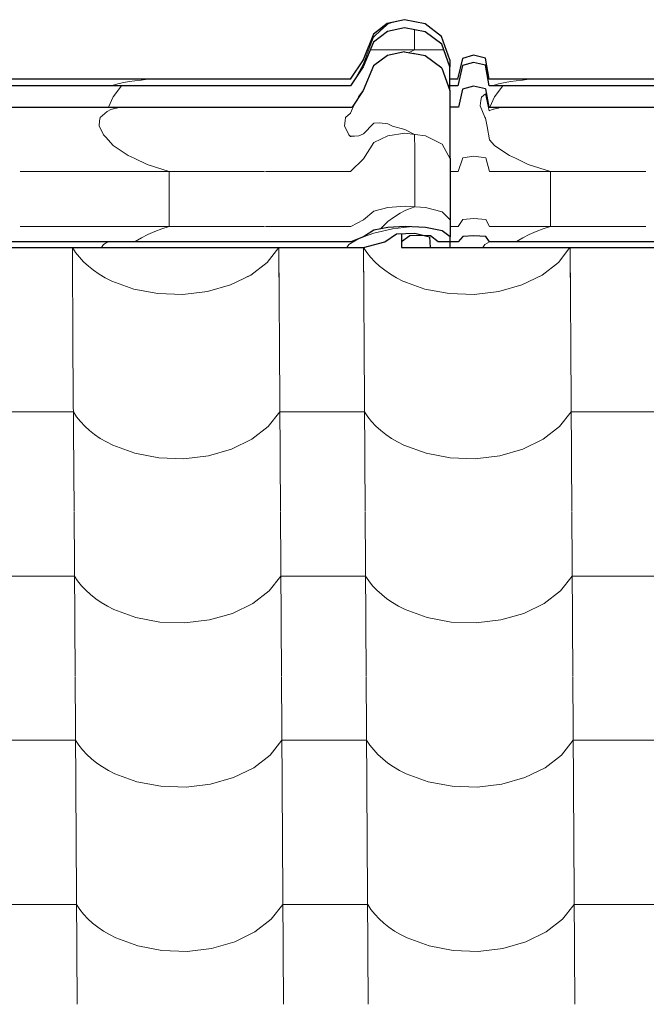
# Model space of a CAD drawing. Header units: millimetres. Extents: x -29001 to 109416, y -1251 to 13451.
# Tile 87 of 163: x -12736 to -12381, y 10428 to 10985. Entities that reach past the tile are written whole.
import ezdxf

# ---------------------------------------------------------------- set-up
doc = ezdxf.new("R2010")
doc.units = ezdxf.units.MM
doc.header["$MEASUREMENT"] = 0
for name, color, linetype in [('POHLED JIŽNÍ_1_Konstrukce - nosné', 7, 'Continuous'), ('POHLED JIŽNÍ_1_Nové_Konstrukce - krov', 7, 'Continuous'), ('POHLED JIŽNÍ_1_Nové_Konstrukce - střechy a skořepiny', 7, 'Continuous'), ('POHLED JIŽNÍ_1_Nové_Výplně - Povrchové', 7, 'Continuous')]:
    doc.layers.add(name, color=color, linetype=linetype)

# ---------------------------------------------------------------- blocks, each defined once
blk = doc.blocks.new('*X1', base_point=(-31394.74, -25864.88))
at = {"layer": 'POHLED JIŽNÍ_1_Nové_Výplně - Povrchové', "color": 21, "linetype": 'Continuous', "lineweight": 20, "true_color": 0xffaaaa}
for p, q in [((-12706.13, 10856.09), (-12705.78, 10799.61)), ((-12706.11, 10856.09), (-12704.29, 10853.33)), ((-12704.29, 10853.33), (-12702.15, 10850.64)), ((-12595.78, 10847.74), (-12589.19, 10856.09)), ((-12589.17, 10856.09), (-12588.81, 10799.61)), ((-12541.13, 10856.13), (-12540.78, 10799.61)), ((-12541.13, 10856.13), (-12539.29, 10853.33)), ((-12539.29, 10853.33), (-12537.15, 10850.64)), ((-12430.78, 10847.74), (-12424.2, 10856.09)), ((-12424.17, 10856.09), (-12423.81, 10799.61)), ((-12702.15, 10850.64), (-12699.73, 10848.05)), ((-12699.73, 10848.05), (-12697.03, 10845.59)), ((-12605.05, 10840.57), (-12595.78, 10847.74)), ((-12537.15, 10850.64), (-12534.73, 10848.05)), ((-12534.73, 10848.05), (-12532.03, 10845.59)), ((-12440.05, 10840.57), (-12430.78, 10847.74)), ((-12697.03, 10845.59), (-12694.07, 10843.26)), ((-12694.07, 10843.26), (-12690.88, 10841.08)), ((-12690.88, 10841.08), (-12687.45, 10839.06)), ((-12616.49, 10834.98), (-12605.05, 10840.57)), ((-12532.03, 10845.59), (-12529.08, 10843.26)), ((-12529.08, 10843.26), (-12525.88, 10841.08)), ((-12525.88, 10841.08), (-12522.45, 10839.06)), ((-12451.49, 10834.98), (-12440.05, 10840.57)), ((-12687.45, 10839.06), (-12683.82, 10837.21)), ((-12683.82, 10837.21), (-12671.35, 10832.64)), ((-12629.52, 10831.25), (-12616.49, 10834.98)), ((-12522.45, 10839.06), (-12518.82, 10837.21)), ((-12518.82, 10837.21), (-12506.35, 10832.64)), ((-12464.53, 10831.25), (-12451.49, 10834.98)), ((-12671.35, 10832.64), (-12657.67, 10830.05)), ((-12657.67, 10830.05), (-12643.49, 10829.58)), ((-12643.49, 10829.58), (-12629.52, 10831.25)), ((-12506.35, 10832.64), (-12492.67, 10830.05)), ((-12492.67, 10830.05), (-12478.49, 10829.58)), ((-12478.49, 10829.58), (-12464.53, 10831.25)), ((-12705.77, 10799.27), (-12705.19, 10706.6)), ((-12588.81, 10799.27), (-12588.23, 10706.6)), ((-12540.78, 10799.27), (-12540.2, 10706.6)), ((-12423.81, 10799.27), (-12423.23, 10706.6)), ((-12729.56, 10763.12), (-12753.58, 10763.12)), ((-12705.55, 10763.12), (-12729.56, 10763.12)), ((-12705.55, 10763.12), (-12703.71, 10760.33)), ((-12595.2, 10754.73), (-12588.58, 10763.12)), ((-12564.57, 10763.12), (-12588.58, 10763.12)), ((-12540.55, 10763.12), (-12564.57, 10763.12)), ((-12540.55, 10763.12), (-12538.71, 10760.33)), ((-12430.2, 10754.73), (-12423.59, 10763.12)), ((-12399.57, 10763.12), (-12423.59, 10763.12)), ((-12375.55, 10763.12), (-12399.57, 10763.12)), ((-12703.71, 10760.33), (-12701.57, 10757.63)), ((-12701.57, 10757.63), (-12699.14, 10755.04)), ((-12538.71, 10760.33), (-12536.57, 10757.63)), ((-12536.57, 10757.63), (-12534.15, 10755.04)), ((-12699.14, 10755.04), (-12696.45, 10752.58)), ((-12696.45, 10752.58), (-12693.49, 10750.25)), ((-12604.46, 10747.56), (-12595.2, 10754.73)), ((-12534.15, 10755.04), (-12531.45, 10752.58)), ((-12531.45, 10752.58), (-12528.49, 10750.25)), ((-12439.47, 10747.56), (-12430.2, 10754.73)), ((-12693.49, 10750.25), (-12690.29, 10748.07)), ((-12690.29, 10748.07), (-12686.87, 10746.05)), ((-12686.87, 10746.05), (-12683.24, 10744.21)), ((-12615.91, 10741.97), (-12604.46, 10747.56)), ((-12528.49, 10750.25), (-12525.3, 10748.07)), ((-12525.3, 10748.07), (-12521.87, 10746.05)), ((-12521.87, 10746.05), (-12518.24, 10744.21)), ((-12450.91, 10741.97), (-12439.47, 10747.56)), ((-12683.24, 10744.21), (-12670.76, 10739.63)), ((-12628.94, 10738.24), (-12615.91, 10741.97)), ((-12518.24, 10744.21), (-12505.77, 10739.63)), ((-12463.95, 10738.24), (-12450.91, 10741.97)), ((-12670.76, 10739.63), (-12657.09, 10737.05)), ((-12657.09, 10737.05), (-12642.91, 10736.57)), ((-12642.91, 10736.57), (-12628.94, 10738.24)), ((-12505.77, 10739.63), (-12492.09, 10737.05)), ((-12492.09, 10737.05), (-12477.91, 10736.57)), ((-12477.91, 10736.57), (-12463.95, 10738.24)), ((-12705.19, 10706.27), (-12704.61, 10613.59)), ((-12588.23, 10706.27), (-12587.65, 10613.59)), ((-12540.19, 10706.27), (-12539.61, 10613.59)), ((-12423.23, 10706.27), (-12422.65, 10613.59)), ((-12728.98, 10670.11), (-12753, 10670.11)), ((-12704.97, 10670.11), (-12728.98, 10670.11)), ((-12704.97, 10670.11), (-12703.12, 10667.32)), ((-12594.62, 10661.72), (-12588, 10670.11)), ((-12563.99, 10670.11), (-12588, 10670.11)), ((-12539.97, 10670.11), (-12563.99, 10670.11)), ((-12539.97, 10670.11), (-12538.13, 10667.32)), ((-12429.62, 10661.72), (-12423.01, 10670.11)), ((-12398.99, 10670.11), (-12423.01, 10670.11)), ((-12374.97, 10670.11), (-12398.99, 10670.11)), ((-12703.12, 10667.32), (-12700.99, 10664.62)), ((-12700.99, 10664.62), (-12698.56, 10662.03)), ((-12698.56, 10662.03), (-12695.87, 10659.57)), ((-12538.13, 10667.32), (-12535.99, 10664.62)), ((-12535.99, 10664.62), (-12533.56, 10662.03)), ((-12533.56, 10662.03), (-12530.87, 10659.57)), ((-12695.87, 10659.57), (-12692.91, 10657.24)), ((-12692.91, 10657.24), (-12689.71, 10655.06)), ((-12603.88, 10654.55), (-12594.62, 10661.72)), ((-12530.87, 10659.57), (-12527.91, 10657.24)), ((-12527.91, 10657.24), (-12524.71, 10655.06)), ((-12438.89, 10654.55), (-12429.62, 10661.72)), ((-12689.71, 10655.06), (-12686.29, 10653.04)), ((-12686.29, 10653.04), (-12682.65, 10651.2)), ((-12682.65, 10651.2), (-12670.18, 10646.62)), ((-12615.33, 10648.96), (-12603.88, 10654.55)), ((-12524.71, 10655.06), (-12521.29, 10653.04)), ((-12521.29, 10653.04), (-12517.66, 10651.2)), ((-12517.66, 10651.2), (-12505.19, 10646.62)), ((-12450.33, 10648.96), (-12438.89, 10654.55)), ((-12670.18, 10646.62), (-12656.51, 10644.04)), ((-12642.33, 10643.57), (-12628.36, 10645.24)), ((-12628.36, 10645.24), (-12615.33, 10648.96)), ((-12505.19, 10646.62), (-12491.51, 10644.04)), ((-12477.33, 10643.57), (-12463.36, 10645.24)), ((-12463.36, 10645.24), (-12450.33, 10648.96)), ((-12656.51, 10644.04), (-12642.33, 10643.57)), ((-12491.51, 10644.04), (-12477.33, 10643.57)), ((-12704.61, 10613.26), (-12704.03, 10520.58)), ((-12587.65, 10613.26), (-12587.07, 10520.58)), ((-12539.61, 10613.26), (-12539.03, 10520.58)), ((-12422.65, 10613.26), (-12422.07, 10520.58)), ((-12728.4, 10577.1), (-12752.42, 10577.1)), ((-12704.38, 10577.1), (-12728.4, 10577.1)), ((-12704.38, 10577.1), (-12702.54, 10574.31)), ((-12702.54, 10574.31), (-12700.4, 10571.61)), ((-12594.04, 10568.71), (-12587.42, 10577.1)), ((-12563.4, 10577.1), (-12587.42, 10577.1)), ((-12539.39, 10577.1), (-12563.4, 10577.1)), ((-12539.39, 10577.1), (-12537.55, 10574.31)), ((-12537.55, 10574.31), (-12535.41, 10571.61)), ((-12429.04, 10568.71), (-12422.42, 10577.1)), ((-12398.41, 10577.1), (-12422.42, 10577.1)), ((-12374.39, 10577.1), (-12398.41, 10577.1)), ((-12700.4, 10571.61), (-12697.98, 10569.02)), ((-12697.98, 10569.02), (-12695.28, 10566.56)), ((-12603.3, 10561.54), (-12594.04, 10568.71)), ((-12535.41, 10571.61), (-12532.98, 10569.02)), ((-12532.98, 10569.02), (-12530.29, 10566.56)), ((-12438.3, 10561.54), (-12429.04, 10568.71)), ((-12695.28, 10566.56), (-12692.33, 10564.23)), ((-12692.33, 10564.23), (-12689.13, 10562.05)), ((-12689.13, 10562.05), (-12685.71, 10560.04)), ((-12614.74, 10555.95), (-12603.3, 10561.54)), ((-12530.29, 10566.56), (-12527.33, 10564.23)), ((-12527.33, 10564.23), (-12524.13, 10562.05)), ((-12524.13, 10562.05), (-12520.71, 10560.04)), ((-12449.75, 10555.95), (-12438.3, 10561.54)), ((-12685.71, 10560.04), (-12682.07, 10558.19)), ((-12682.07, 10558.19), (-12669.6, 10553.61)), ((-12627.78, 10552.23), (-12614.74, 10555.95)), ((-12520.71, 10560.04), (-12517.08, 10558.19)), ((-12517.08, 10558.19), (-12504.6, 10553.61)), ((-12462.78, 10552.23), (-12449.75, 10555.95)), ((-12669.6, 10553.61), (-12655.93, 10551.03)), ((-12655.93, 10551.03), (-12641.74, 10550.56)), ((-12641.74, 10550.56), (-12627.78, 10552.23)), ((-12504.6, 10553.61), (-12490.93, 10551.03)), ((-12490.93, 10551.03), (-12476.75, 10550.56)), ((-12476.75, 10550.56), (-12462.78, 10552.23)), ((-12704.03, 10520.25), (-12703.45, 10427.57)), ((-12587.07, 10520.25), (-12586.49, 10427.57)), ((-12539.03, 10520.25), (-12538.45, 10427.57)), ((-12422.07, 10520.25), (-12421.49, 10427.57)), ((-12727.82, 10484.09), (-12751.84, 10484.09)), ((-12703.8, 10484.09), (-12727.82, 10484.09)), ((-12703.8, 10484.09), (-12701.96, 10481.3)), ((-12593.46, 10475.7), (-12586.84, 10484.09)), ((-12562.82, 10484.09), (-12586.84, 10484.09)), ((-12538.81, 10484.09), (-12562.82, 10484.09)), ((-12538.81, 10484.09), (-12536.96, 10481.3)), ((-12428.46, 10475.7), (-12421.84, 10484.09)), ((-12397.82, 10484.09), (-12421.84, 10484.09)), ((-12373.81, 10484.09), (-12397.82, 10484.09)), ((-12701.96, 10481.3), (-12699.82, 10478.6)), ((-12699.82, 10478.6), (-12697.4, 10476.01)), ((-12536.96, 10481.3), (-12534.83, 10478.6)), ((-12534.83, 10478.6), (-12532.4, 10476.01)), ((-12697.4, 10476.01), (-12694.7, 10473.55)), ((-12694.7, 10473.55), (-12691.75, 10471.22)), ((-12602.72, 10468.53), (-12593.46, 10475.7)), ((-12532.4, 10476.01), (-12529.71, 10473.55)), ((-12529.71, 10473.55), (-12526.75, 10471.22)), ((-12437.72, 10468.53), (-12428.46, 10475.7)), ((-12691.75, 10471.22), (-12688.55, 10469.04)), ((-12688.55, 10469.04), (-12685.12, 10467.03)), ((-12685.12, 10467.03), (-12681.49, 10465.18)), ((-12614.16, 10462.94), (-12602.72, 10468.53)), ((-12526.75, 10471.22), (-12523.55, 10469.04)), ((-12523.55, 10469.04), (-12520.13, 10467.03)), ((-12520.13, 10467.03), (-12516.49, 10465.18)), ((-12449.16, 10462.94), (-12437.72, 10468.53)), ((-12681.49, 10465.18), (-12669.02, 10460.61)), ((-12627.2, 10459.22), (-12614.16, 10462.94)), ((-12516.49, 10465.18), (-12504.02, 10460.61)), ((-12462.2, 10459.22), (-12449.16, 10462.94)), ((-12669.02, 10460.61), (-12655.34, 10458.02)), ((-12655.34, 10458.02), (-12641.16, 10457.55)), ((-12641.16, 10457.55), (-12627.2, 10459.22)), ((-12504.02, 10460.61), (-12490.35, 10458.02)), ((-12490.35, 10458.02), (-12476.17, 10457.55)), ((-12476.17, 10457.55), (-12462.2, 10459.22))]:
    blk.add_line(p, q, dxfattribs=at)
blk = doc.blocks.new('*X2', base_point=(-31394.74, -25864.88))
at = {"layer": 'POHLED JIŽNÍ_1_Nové_Konstrukce - střechy a skořepiny', "color": 21, "linetype": 'Continuous', "lineweight": 20, "true_color": 0xffaaaa}
for p, q in [((-12706.13, 10856.09), (-12706.03, 10839.63)), ((-12706.11, 10856.09), (-12704.29, 10853.33)), ((-12704.29, 10853.33), (-12702.15, 10850.64)), ((-12595.78, 10847.74), (-12589.19, 10856.09)), ((-12589.17, 10856.09), (-12589.06, 10839.45)), ((-12541.13, 10856.13), (-12540.97, 10829.62)), ((-12541.13, 10856.13), (-12539.29, 10853.33)), ((-12539.29, 10853.33), (-12537.15, 10850.64)), ((-12430.78, 10847.74), (-12424.2, 10856.09)), ((-12424.17, 10856.09), (-12424.06, 10839.21)), ((-12702.15, 10850.64), (-12699.73, 10848.05)), ((-12699.73, 10848.05), (-12697.03, 10845.59)), ((-12605.05, 10840.57), (-12595.78, 10847.74)), ((-12537.15, 10850.64), (-12534.73, 10848.05)), ((-12534.73, 10848.05), (-12532.03, 10845.59)), ((-12440.05, 10840.57), (-12430.78, 10847.74)), ((-12697.03, 10845.59), (-12694.07, 10843.26)), ((-12694.07, 10843.26), (-12690.88, 10841.08)), ((-12690.88, 10841.08), (-12688.37, 10839.6)), ((-12607.27, 10839.48), (-12605.05, 10840.57)), ((-12532.03, 10845.59), (-12529.08, 10843.26)), ((-12529.08, 10843.26), (-12525.88, 10841.08)), ((-12525.88, 10841.08), (-12522.45, 10839.06)), ((-12442.78, 10839.24), (-12440.05, 10840.57)), ((-12522.45, 10839.06), (-12518.82, 10837.21)), ((-12518.82, 10837.21), (-12517.2, 10836.62))]:
    blk.add_line(p, q, dxfattribs=at)

msp = doc.modelspace()

# ---------------------------------------------------------------- linework, layer by layer
at = {"layer": 'POHLED JIŽNÍ_1_Nové_Konstrukce - krov', "color": 1, "linetype": 'Continuous', "lineweight": 25}
for p, q in [((-12527.73, 10983.03), (-12535.6, 10976.93)), ((-12518, 10985.2), (-12527.73, 10983.03)), ((-12517.87, 10980.54), (-12527.6, 10978.44)), ((-12506.28, 10982.9), (-12517.94, 10985.2)), ((-12506.22, 10978.31), (-12517.87, 10980.54)), ((-12496.9, 10975.64), (-12506.28, 10982.9)), ((-12535.6, 10976.93), (-12541.46, 10962.56)), ((-12527.6, 10978.44), (-12535.47, 10972.52)), ((-12496.84, 10971.28), (-12506.22, 10978.31)), ((-12492.36, 10962.56), (-12496.9, 10975.64)), ((-12535.47, 10972.52), (-12541.35, 10958.59)), ((-12492.31, 10958.59), (-12496.84, 10971.28)), ((-12527.61, 10964.91), (-12535.48, 10959)), ((-12517.88, 10967.02), (-12527.61, 10964.91)), ((-12517.88, 10967.02), (-12512.81, 10966.05)), ((-12512.23, 10965.94), (-12512.81, 10966.05)), ((-12512.4, 10966.08), (-12512.23, 10965.94)), ((-12506.23, 10964.79), (-12512.23, 10965.94)), ((-12496.84, 10957.75), (-12506.23, 10964.79)), ((-12485.18, 10963.3), (-12487.84, 10951.44)), ((-12478.94, 10965.04), (-12485.18, 10963.3)), ((-12472.16, 10963.47), (-12478.89, 10965.04)), ((-12469.98, 10951.44), (-12472.16, 10963.47)), ((-12541.46, 10962.56), (-12548.68, 10951.44)), ((-12541.35, 10958.59), (-12548.58, 10947.81)), ((-12535.48, 10959), (-12541.36, 10945.07)), ((-12496.84, 10957.75), (-12492.31, 10945.07)), ((-12492.36, 10962.56), (-12492.31, 10958.59)), ((-12492.31, 10947.81), (-12492.31, 10958.59)), ((-12485.07, 10959.31), (-12487.74, 10947.81)), ((-12478.83, 10961), (-12485.07, 10959.31)), ((-12472.11, 10959.47), (-12478.83, 10961)), ((-12469.92, 10947.81), (-12472.11, 10959.47)), ((-12554.17, 10951.44), (-12819.74, 10951.44)), ((-12554.12, 10947.81), (-12819.69, 10947.81)), ((-12548.63, 10951.44), (-12554.17, 10951.44)), ((-12548.58, 10947.81), (-12554.12, 10947.81)), ((-12487.74, 10947.81), (-12493.29, 10947.81)), ((-12487.79, 10951.44), (-12492.31, 10951.44)), ((-12492.31, 10945.07), (-12492.31, 10947.81)), ((-12478.84, 10947.48), (-12485.08, 10945.79)), ((-12472.11, 10945.95), (-12478.84, 10947.48)), ((-12464.74, 10951.44), (-12469.98, 10951.44)), ((-12464.69, 10947.81), (-12469.92, 10947.81)), ((-12199.17, 10951.44), (-12464.74, 10951.44)), ((-12199.12, 10947.81), (-12464.69, 10947.81)), ((-12541.36, 10945.07), (-12547.63, 10935.71)), ((-12492.31, 10945.07), (-12492.27, 10938.09)), ((-12485.08, 10945.79), (-12487.42, 10935.71)), ((-12472.11, 10945.95), (-12470.2, 10935.71)), ((-12825.2, 10935.71), (-12547.63, 10935.71)), ((-12492.27, 10938.09), (-12492.22, 10927.87)), ((-12487.42, 10935.71), (-12492.26, 10935.71)), ((-12470.2, 10935.71), (-12192.63, 10935.71)), ((-12492.22, 10927.87), (-12492.19, 10914.75)), ((-12492.19, 10914.75), (-12492.15, 10899.1)), ((-12492.15, 10899.1), (-12492.13, 10881.41)), ((-12492.13, 10881.41), (-12492.11, 10862.22)), ((-12535.25, 10865.95), (-12541.16, 10862.22)), ((-12527.37, 10867.54), (-12535.25, 10865.95)), ((-12529.15, 10859.33), (-12522.5, 10864)), ((-12517.64, 10868.1), (-12527.37, 10867.54)), ((-12522.5, 10864), (-12512.19, 10864.23)), ((-12519.69, 10864.06), (-12519.68, 10859.33)), ((-12514.93, 10862.76), (-12519.68, 10859.33)), ((-12505.99, 10867.5), (-12517.64, 10868.1)), ((-12508.88, 10863.02), (-12514.93, 10862.76)), ((-12512.19, 10864.23), (-12506.74, 10862.92)), ((-12503.32, 10862.76), (-12508.88, 10863.02)), ((-12506.74, 10862.92), (-12503.85, 10862.22)), ((-12496.62, 10865.62), (-12505.99, 10867.5)), ((-12498.97, 10859.33), (-12503.32, 10862.76)), ((-12492.11, 10862.22), (-12496.62, 10865.62)), ((-12478.63, 10862.87), (-12484.87, 10862.41)), ((-12471.91, 10862.46), (-12478.63, 10862.87)), ((-12553.94, 10859.33), (-12819.51, 10859.33)), ((-12548.4, 10859.33), (-12553.94, 10859.33)), ((-12541.16, 10862.22), (-12548.4, 10859.33)), ((-12541.27, 10856.09), (-12529.15, 10859.33)), ((-12519.68, 10859.33), (-12519.57, 10856.09)), ((-12503.85, 10862.22), (-12503.34, 10856.09)), ((-12493.8, 10859.33), (-12498.97, 10859.33)), ((-12487.57, 10859.33), (-12493.8, 10859.33)), ((-12492.17, 10856.09), (-12492.14, 10859.33)), ((-12492.14, 10859.33), (-12492.11, 10862.22)), ((-12484.87, 10862.41), (-12487.57, 10859.33)), ((-12469.75, 10859.33), (-12471.91, 10862.46)), ((-12464.51, 10859.33), (-12469.75, 10859.33)), ((-12198.95, 10859.33), (-12464.51, 10859.33)), ((-12832.42, 10856.09), (-12541.27, 10856.09)), ((-12519.57, 10856.09), (-12504.63, 10856.09)), ((-12504.63, 10856.09), (-12503.34, 10856.09)), ((-12503.34, 10856.09), (-12492.17, 10856.09)), ((-12492.17, 10856.09), (-12477.42, 10856.09)), ((-12477.42, 10856.09), (-12186.27, 10856.09))]:
    msp.add_line(p, q, dxfattribs=at)
at = {"layer": 'POHLED JIŽNÍ_1_Nové_Konstrukce - krov', "color": 21, "linetype": 'Continuous', "lineweight": 20, "true_color": 0xffaaaa}
for p, q in [((-12527.68, 10983.03), (-12535.55, 10976.93)), ((-12528.18, 10982.11), (-12531.65, 10978.88)), ((-12527.66, 10982.59), (-12528.18, 10982.11)), ((-12517.95, 10985.2), (-12527.68, 10983.03)), ((-12524.5, 10983.72), (-12527.66, 10982.59)), ((-12524.42, 10983.75), (-12524.5, 10983.72)), ((-12520.65, 10984.6), (-12524.42, 10983.75)), ((-12517.95, 10985.2), (-12520.65, 10984.6)), ((-12535.55, 10976.93), (-12541.42, 10962.56)), ((-12535.55, 10976.93), (-12541.42, 10962.56)), ((-12535.51, 10975.21), (-12537.91, 10968.92)), ((-12535.51, 10975.21), (-12537.91, 10968.92)), ((-12534.9, 10975.8), (-12535.51, 10975.21)), ((-12531.65, 10978.88), (-12534.9, 10975.8)), ((-12512.37, 10979.49), (-12512.38, 10968.08)), ((-12537.91, 10968.92), (-12540.67, 10961.67)), ((-12537.91, 10968.92), (-12540.67, 10961.67)), ((-12495.69, 10968.08), (-12537.35, 10968.08)), ((-12515.37, 10966.54), (-12512.38, 10968.08)), ((-12485.14, 10963.3), (-12487.81, 10951.44)), ((-12485.14, 10963.3), (-12487.81, 10951.44)), ((-12478.9, 10965.04), (-12485.14, 10963.3)), ((-12541.42, 10962.56), (-12548.64, 10951.44)), ((-12541.42, 10962.56), (-12548.64, 10951.44)), ((-12541.37, 10959.77), (-12545.33, 10952.65)), ((-12541.37, 10959.77), (-12545.33, 10952.65)), ((-12540.67, 10961.67), (-12541.37, 10959.77)), ((-12540.67, 10961.67), (-12541.37, 10959.77)), ((-12679.67, 10949.08), (-12684.34, 10947.81)), ((-12683, 10941.56), (-12678.28, 10947.81)), ((-12676.92, 10949.62), (-12679.67, 10949.08)), ((-12673.91, 10950.12), (-12676.92, 10949.62)), ((-12670.66, 10950.6), (-12673.91, 10950.12)), ((-12667.19, 10951.03), (-12670.66, 10950.6)), ((-12663.51, 10951.43), (-12667.19, 10951.03)), ((-12663.43, 10951.44), (-12663.51, 10951.43)), ((-12464.7, 10948.8), (-12468.34, 10947.81)), ((-12467, 10941.56), (-12462.29, 10947.81)), ((-12463.67, 10949.08), (-12464.7, 10948.8)), ((-12460.92, 10949.62), (-12463.67, 10949.08)), ((-12457.91, 10950.12), (-12460.92, 10949.62)), ((-12454.66, 10950.6), (-12457.91, 10950.12)), ((-12451.19, 10951.03), (-12454.66, 10950.6)), ((-12447.51, 10951.43), (-12451.19, 10951.03)), ((-12447.43, 10951.44), (-12447.51, 10951.43)), ((-12685.58, 10935.71), (-12683, 10941.56)), ((-12544.55, 10940.31), (-12544, 10941.56)), ((-12544.55, 10940.31), (-12544, 10941.56)), ((-12544, 10941.56), (-12541.36, 10945.07)), ((-12544, 10941.56), (-12541.45, 10944.94)), ((-12474.32, 10941.37), (-12474.65, 10939.46)), ((-12472.1, 10943.16), (-12474.32, 10941.37)), ((-12470.49, 10936.24), (-12472.1, 10943.16)), ((-12469.58, 10935.71), (-12467, 10941.56)), ((-12679.68, 10935.41), (-12684.35, 10934.29)), ((-12679.68, 10935.41), (-12683.69, 10934.44)), ((-12677.9, 10935.71), (-12679.68, 10935.41)), ((-12677.9, 10935.71), (-12679.68, 10935.41)), ((-12545.34, 10939.13), (-12547.49, 10934.88)), ((-12545.34, 10939.13), (-12547.49, 10934.88)), ((-12474.65, 10939.46), (-12475, 10936.42)), ((-12475, 10936.42), (-12472.48, 10930.02)), ((-12469.93, 10933.53), (-12470.49, 10936.24)), ((-12464.71, 10935.16), (-12468.35, 10934.29)), ((-12464.71, 10935.16), (-12467.69, 10934.44)), ((-12463.68, 10935.41), (-12464.71, 10935.16)), ((-12463.68, 10935.41), (-12464.71, 10935.16)), ((-12461.9, 10935.71), (-12463.68, 10935.41)), ((-12461.9, 10935.71), (-12463.68, 10935.41)), ((-12690.33, 10929.74), (-12690.66, 10927.97)), ((-12686.49, 10933.27), (-12690.33, 10929.74)), ((-12684.35, 10934.29), (-12686.49, 10933.27)), ((-12551.33, 10929.74), (-12551.66, 10927.97)), ((-12551.33, 10929.74), (-12551.66, 10927.97)), ((-12548.57, 10932.27), (-12551.33, 10929.74)), ((-12548.57, 10932.27), (-12551.33, 10929.74)), ((-12547.49, 10934.88), (-12548.57, 10932.27)), ((-12547.49, 10934.88), (-12548.57, 10932.27)), ((-12472.48, 10930.02), (-12472.03, 10929.48)), ((-12468.35, 10934.29), (-12469.93, 10933.53)), ((-12690.66, 10927.97), (-12691.01, 10925.18)), ((-12691.01, 10925.18), (-12688.5, 10919.9)), ((-12551.66, 10927.97), (-12552.01, 10925.18)), ((-12551.66, 10927.97), (-12552.01, 10925.18)), ((-12552.01, 10925.18), (-12549.5, 10919.9)), ((-12552.01, 10925.18), (-12549.5, 10919.9)), ((-12541.25, 10920.57), (-12535.5, 10926.48)), ((-12541.25, 10920.57), (-12535.5, 10926.48)), ((-12535.5, 10926.48), (-12535.34, 10926.67)), ((-12535.5, 10926.48), (-12535.34, 10926.67)), ((-12535.34, 10926.67), (-12532.06, 10926.74)), ((-12532.06, 10926.74), (-12527.45, 10926.26)), ((-12527.45, 10926.26), (-12524.75, 10924.9)), ((-12524.75, 10924.9), (-12517.71, 10923.1)), ((-12472.03, 10929.48), (-12471.16, 10924.69)), ((-12471.16, 10924.69), (-12469.85, 10917.22)), ((-12688.5, 10919.9), (-12687.17, 10918.73)), ((-12687.17, 10918.73), (-12682.91, 10913.88)), ((-12549.5, 10919.9), (-12548.51, 10919.03)), ((-12549.5, 10919.9), (-12548.51, 10919.03)), ((-12548.51, 10919.03), (-12543.9, 10919.36)), ((-12548.51, 10919.03), (-12548.17, 10919.15)), ((-12548.17, 10919.15), (-12543.9, 10919.36)), ((-12543.9, 10919.36), (-12541.25, 10920.57)), ((-12543.9, 10919.36), (-12541.25, 10920.57)), ((-12527.44, 10919.48), (-12535.32, 10915.59)), ((-12517.71, 10920.87), (-12527.44, 10919.48)), ((-12517.71, 10923.1), (-12512.21, 10920.17)), ((-12506.06, 10919.4), (-12517.71, 10920.87)), ((-12512.19, 10911.51), (-12512.21, 10920.17)), ((-12496.68, 10914.77), (-12506.06, 10919.4)), ((-12682.91, 10913.88), (-12674.54, 10908.3)), ((-12535.32, 10915.59), (-12541.21, 10906.42)), ((-12535.32, 10915.59), (-12541.21, 10906.42)), ((-12492.17, 10906.42), (-12496.68, 10914.77)), ((-12469.85, 10917.22), (-12466.91, 10913.88)), ((-12466.91, 10913.88), (-12464.6, 10912.34)), ((-12674.54, 10908.3), (-12671.11, 10906.85)), ((-12512.17, 10900.69), (-12512.19, 10911.51)), ((-12478.69, 10908), (-12484.93, 10906.89)), ((-12471.97, 10906.99), (-12478.69, 10908)), ((-12464.6, 10912.34), (-12458.54, 10908.3)), ((-12458.54, 10908.3), (-12455.11, 10906.85)), ((-12671.11, 10906.85), (-12663.81, 10903.17)), ((-12663.81, 10903.17), (-12651.27, 10899.31)), ((-12541.21, 10906.42), (-12548.46, 10899.31)), ((-12541.21, 10906.42), (-12548.46, 10899.31)), ((-12484.93, 10906.89), (-12487.62, 10899.31)), ((-12484.93, 10906.89), (-12487.62, 10899.31)), ((-12469.8, 10899.31), (-12471.97, 10906.99)), ((-12455.11, 10906.85), (-12447.81, 10903.17)), ((-12447.81, 10903.17), (-12435.27, 10899.31)), ((-12597.23, 10899.31), (-12735.73, 10899.31)), ((-12651.25, 10892.7), (-12651.27, 10899.31)), ((-12554, 10899.31), (-12596.73, 10899.31)), ((-12548.46, 10899.31), (-12554, 10899.31)), ((-12548.46, 10899.31), (-12553.47, 10899.31)), ((-12512.16, 10890.56), (-12512.17, 10900.69)), ((-12487.62, 10899.31), (-12492.15, 10899.31)), ((-12487.62, 10899.31), (-12492.15, 10899.31)), ((-12464.57, 10899.31), (-12469.8, 10899.31)), ((-12381.23, 10899.31), (-12464.57, 10899.31)), ((-12435.26, 10892.7), (-12435.27, 10899.31)), ((-12651.24, 10884.44), (-12651.25, 10892.7)), ((-12512.15, 10879.19), (-12512.16, 10890.56)), ((-12435.24, 10884.44), (-12435.26, 10892.7)), ((-12651.23, 10876.69), (-12651.24, 10884.44)), ((-12517.65, 10879.56), (-12527.38, 10878.82)), ((-12506, 10878.77), (-12517.65, 10879.56)), ((-12435.23, 10876.69), (-12435.24, 10884.44)), ((-12651.22, 10868.01), (-12651.23, 10876.69)), ((-12535.26, 10876.73), (-12541.17, 10871.82)), ((-12535.26, 10876.73), (-12541.17, 10871.82)), ((-12527.38, 10878.82), (-12535.26, 10876.73)), ((-12520.35, 10875.68), (-12524.21, 10873.17)), ((-12517.65, 10877.2), (-12520.35, 10875.68)), ((-12516.32, 10877.77), (-12517.65, 10877.2)), ((-12512.15, 10879.19), (-12516.32, 10877.77)), ((-12496.63, 10876.29), (-12506, 10878.77)), ((-12492.12, 10871.82), (-12496.63, 10876.29)), ((-12435.23, 10868.01), (-12435.23, 10876.69)), ((-12541.17, 10871.82), (-12548.41, 10868.01)), ((-12541.17, 10871.82), (-12548.41, 10868.01)), ((-12527.9, 10870.37), (-12531.38, 10866.94)), ((-12527.37, 10870.83), (-12527.9, 10870.37)), ((-12524.21, 10873.17), (-12527.37, 10870.83)), ((-12484.88, 10872.07), (-12487.58, 10868.01)), ((-12484.88, 10872.07), (-12487.58, 10868.01)), ((-12478.64, 10872.67), (-12484.88, 10872.07)), ((-12471.92, 10872.13), (-12478.64, 10872.67)), ((-12469.76, 10868.01), (-12471.92, 10872.13)), ((-12597.19, 10868.01), (-12735.69, 10868.01)), ((-12663.29, 10863.5), (-12666.97, 10861.6)), ((-12659.43, 10865.21), (-12663.29, 10863.5)), ((-12655.4, 10866.72), (-12659.43, 10865.21)), ((-12651.22, 10868.01), (-12655.4, 10866.72)), ((-12553.95, 10868.01), (-12596.69, 10868.01)), ((-12553.95, 10868.01), (-12555.15, 10868.01)), ((-12548.41, 10868.01), (-12553.95, 10868.01)), ((-12548.41, 10868.01), (-12553.95, 10868.01)), ((-12541.24, 10862.19), (-12535.42, 10864.25)), ((-12541.24, 10862.19), (-12535.42, 10864.25)), ((-12535.42, 10864.25), (-12524.68, 10866.66)), ((-12535.42, 10864.25), (-12524.68, 10866.66)), ((-12531.38, 10866.94), (-12531.62, 10866.69)), ((-12524.68, 10866.66), (-12515.13, 10867.97)), ((-12524.68, 10866.66), (-12515.13, 10867.97)), ((-12487.58, 10868.01), (-12492.12, 10868.01)), ((-12487.58, 10868.01), (-12492.12, 10868.01)), ((-12464.52, 10868.01), (-12469.76, 10868.01)), ((-12381.19, 10868.01), (-12464.52, 10868.01)), ((-12447.29, 10863.5), (-12450.97, 10861.6)), ((-12443.43, 10865.21), (-12447.29, 10863.5)), ((-12439.4, 10866.72), (-12443.43, 10865.21)), ((-12435.23, 10868.01), (-12439.4, 10866.72)), ((-12689.67, 10856.09), (-12688.4, 10857.9)), ((-12689.67, 10856.09), (-12688.4, 10857.9)), ((-12688.4, 10857.9), (-12686.03, 10859.33)), ((-12688.4, 10857.9), (-12686.03, 10859.33)), ((-12670.45, 10859.5), (-12670.68, 10859.33)), ((-12666.97, 10861.6), (-12670.45, 10859.5)), ((-12550.67, 10856.09), (-12549.4, 10857.9)), ((-12550.67, 10856.09), (-12549.4, 10857.9)), ((-12549.4, 10857.9), (-12544.36, 10860.95)), ((-12549.4, 10857.9), (-12544.36, 10860.95)), ((-12473.67, 10856.09), (-12472.4, 10857.9)), ((-12473.67, 10856.09), (-12472.4, 10857.9)), ((-12472.4, 10857.9), (-12469.83, 10859.45)), ((-12472.4, 10857.9), (-12469.83, 10859.45)), ((-12454.45, 10859.5), (-12454.68, 10859.33)), ((-12450.97, 10861.6), (-12454.45, 10859.5))]:
    msp.add_line(p, q, dxfattribs=at)
msp.add_point((-12548.17, 10919.15), dxfattribs=at)

# ---------------------------------------------------------------- block references
at = {"layer": 'POHLED JIŽNÍ_1_Konstrukce - nosné', "color": 9, "linetype": 'Continuous', "lineweight": 13}
for name in ['*X1', '*X2']:
    msp.add_blockref(name, (-31394.74, -25864.88), dxfattribs=at)

doc.saveas('drawing.dxf')
